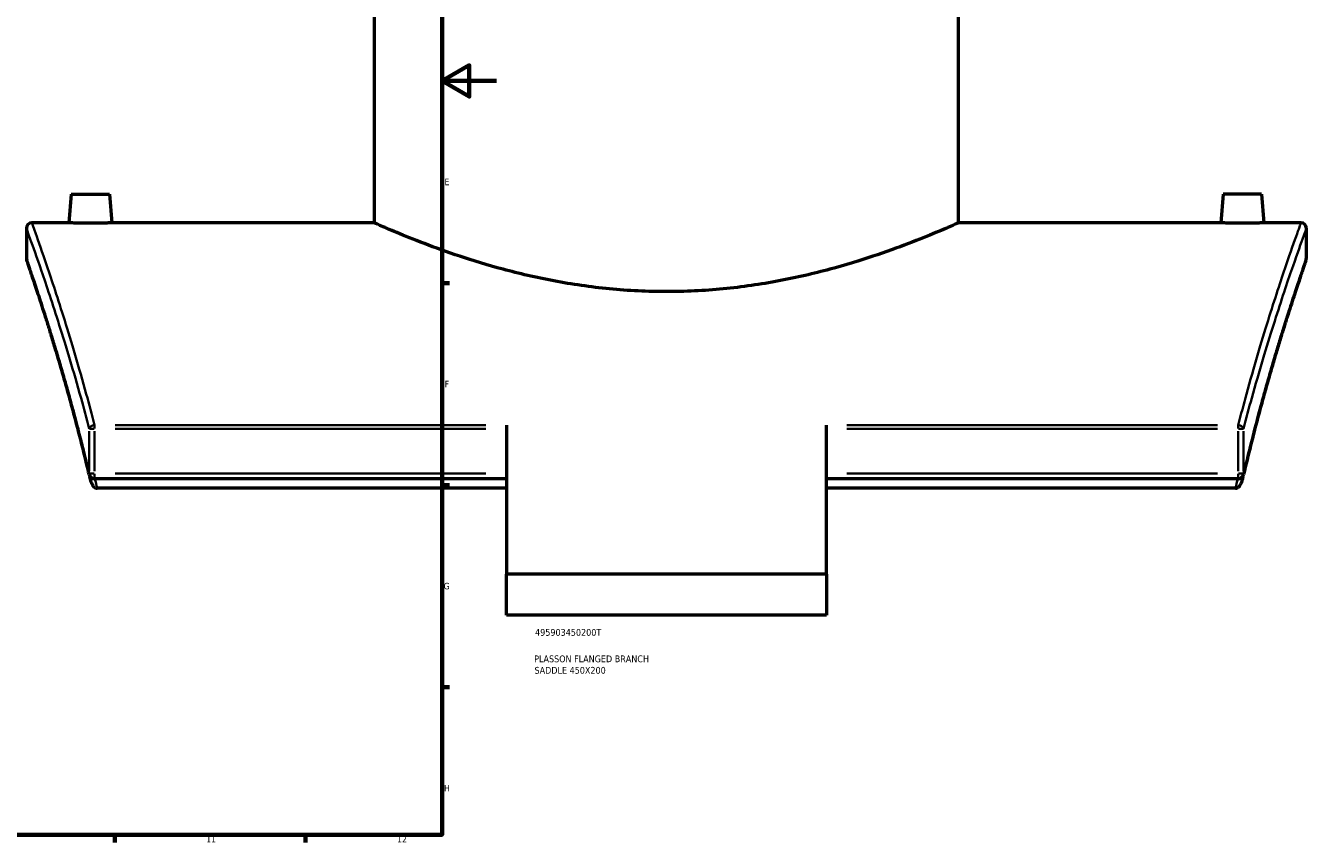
# Model space of a CAD drawing. Header units: millimetres. Extents: x -604 to 1138, y -275 to 910.
# Tile 6 of 11: x 668 to 1138, y 17 to 317. Entities that reach past the tile are written whole.
import ezdxf

# ---------------------------------------------------------------- set-up
doc = ezdxf.new("R2010")
doc.units = ezdxf.units.MM
for name, color, linetype, lineweight in [('Border (ANSI)', 7, 'Continuous', 70), ('Title (ISO)', 7, 'Continuous', 50), ('Visible (ANSI)', 7, 'Continuous', 50), ('Visible Narrow (ANSI)', 7, 'Continuous', 35)]:
    doc.layers.add(name, color=color, linetype=linetype, lineweight=lineweight)
doc.styles.add('Note Text (ANSI)', font='tahoma.ttf')
doc.styles.add('Note Text (ISO)', font='tahoma.ttf')

# ---------------------------------------------------------------- blocks, each defined once
blk = doc.blocks.new('Borders Default Border')
at = {"layer": 'Border (ANSI)'}
for p, q in [((821, 222.75), (823.8, 222.75)), ((821, 148.5), (823.8, 148.5)), ((821, 74.25), (823.8, 74.25)), ((700.83, 20), (700.83, 17.2)), ((770.92, 20), (770.92, 17.2))]:
    blk.add_line(p, q, dxfattribs=at)
at = {"layer": 'Border (ANSI)', "flags": 128}
for points in [[(20, 20), (20, 574), (821, 574), (821, 20), (20, 20)], [(841, 297), (821, 297), (831, 302.77), (831, 291.23), (821, 297)]]:
    blk.add_lwpolyline(points, dxfattribs=at)
at = {"layer": 'Border (ANSI)', "color": 5, "true_color": 0x0000ff, "char_height": 2.4, "attachment_point": 7, "style": 'Note Text (ANSI)'}
for s, insert in [('E', (821.91, 258.68)), ('F', (821.98, 184.43)), ('G', (821.6, 110.13)), ('H', (821.73, 35.93)), ('11', (734.43, 17.2)), ('12', (804.52, 17.2))]:
    blk.add_mtext(s, dxfattribs=dict(at, insert=insert))
blk = doc.blocks.new('Title Blocks ISO')
at = {"layer": 'Title (ISO)', "color": 232, "true_color": 0xca0064, "style": 'Note Text (ISO)'}
for tag, p in [('PART_NUMBER_001', (34.16, 73.13)), ('DESCRIPTION_001', (33.84, 63.4)), ('DESCRIPTION_002', (33.96, 59.18))]:
    blk.add_attdef(tag, p, '', height=2.5, dxfattribs=at)

msp = doc.modelspace()

# ---------------------------------------------------------------- linework, layer by layer
at = {"layer": 'Visible (ANSI)'}
for p, q in [((796.18, 244.85), (796.18, 416.85)), ((1010.58, 244.85), (1010.58, 416.85)), ((684.88, 255.45), (683.95, 244.85)), ((684.88, 255.45), (698.88, 255.45)), ((698.88, 255.45), (699.8, 244.85)), ((1107.88, 255.45), (1106.95, 244.85)), ((1121.88, 255.45), (1107.88, 255.45)), ((1121.88, 255.45), (1122.8, 244.85)), ((683.95, 244.85), (670.38, 244.85)), ((796.18, 244.85), (699.8, 244.85)), ((1106.95, 244.85), (1010.58, 244.85)), ((1136.38, 244.85), (1122.8, 244.85)), ((668.38, 242.85), (668.38, 231.85)), ((1138.38, 231.85), (1138.38, 242.85)), ((844.63, 170.57), (844.63, 115.73)), ((962.13, 115.73), (962.13, 170.57)), ((844.63, 150.81), (693.4, 150.81)), ((1113.35, 150.81), (962.13, 150.81)), ((844.63, 147.31), (694.38, 147.31)), ((1112.37, 147.31), (962.13, 147.31)), ((962.13, 115.73), (844.63, 115.73)), ((844.63, 100.73), (844.63, 115.73)), ((962.13, 115.73), (962.13, 100.73)), ((962.13, 100.73), (844.63, 100.73))]:
    msp.add_line(p, q, dxfattribs=at)
for centre, start, end in [((670.38, 242.85), 90, 180), ((1136.38, 242.85), 0, 90), ((670.38, 231.85), 180, 199.1137), ((1136.38, 231.85), 340.8863, 0), ((693.4, 152.81), 193.1767, 270), ((1113.35, 152.81), 270, 346.8233)]:
    msp.add_arc(centre, 2, start, end, dxfattribs=at)
for points, knots in [([(691.88, 244.72), (690.88, 244.72), (689.82, 244.72), (687.86, 244.75), (686.97, 244.76), (685.56, 244.8), (684.95, 244.82), (684.15, 244.84), (683.95, 244.85), (683.95, 244.85)], [0, 0, 0, 0, 0.299016, 0.299016, 0.598033, 0.598033, 0.896724, 0.896724, 1.195415, 1.195415, 1.195415, 1.195415]), ([(699.8, 244.85), (699.8, 244.85), (699.61, 244.84), (698.8, 244.82), (698.19, 244.8), (696.78, 244.76), (695.89, 244.75), (693.94, 244.72), (692.87, 244.72), (691.88, 244.72)], [3.586244, 3.586244, 3.586244, 3.586244, 3.885049, 3.885049, 4.183853, 4.183853, 4.482756, 4.482756, 4.781659, 4.781659, 4.781659, 4.781659]), ([(903.38, 219.58), (896.53, 219.58), (889.5, 219.91), (875.56, 221.26), (868.67, 222.27), (855.5, 224.75), (849.21, 226.23), (837.6, 229.35), (832.28, 230.99), (822.87, 234.13), (818.44, 235.73), (810.61, 238.73), (807.2, 240.12), (801.7, 242.42), (799.6, 243.33), (796.84, 244.55), (796.18, 244.85), (796.18, 244.85)], [0, 0, 0, 0, 2.052701, 2.052701, 4.105402, 4.105402, 6.158103, 6.158103, 8.210804, 8.210804, 10.260136, 10.260136, 12.309469, 12.309469, 14.358801, 14.358801, 16.408133, 16.408133, 16.408133, 16.408133]), ([(1010.58, 244.85), (1010.58, 244.85), (1009.91, 244.55), (1007.15, 243.33), (1005.06, 242.42), (999.56, 240.12), (996.15, 238.73), (988.31, 235.73), (983.88, 234.13), (974.47, 230.99), (969.15, 229.35), (957.54, 226.23), (951.25, 224.75), (938.08, 222.27), (931.19, 221.26), (917.26, 219.91), (910.22, 219.58), (903.38, 219.58)], [49.2244, 49.2244, 49.2244, 49.2244, 51.273733, 51.273733, 53.323065, 53.323065, 55.372397, 55.372397, 57.42173, 57.42173, 59.474431, 59.474431, 61.527132, 61.527132, 63.579833, 63.579833, 65.632534, 65.632534, 65.632534, 65.632534]), ([(1114.88, 244.72), (1113.88, 244.72), (1112.82, 244.72), (1110.86, 244.75), (1109.97, 244.76), (1108.57, 244.8), (1107.96, 244.82), (1107.15, 244.84), (1106.95, 244.85), (1106.95, 244.85)], [2.39083, 2.39083, 2.39083, 2.39083, 2.689733, 2.689733, 2.988636, 2.988636, 3.28744, 3.28744, 3.586244, 3.586244, 3.586244, 3.586244]), ([(1122.8, 244.85), (1122.8, 244.85), (1122.61, 244.84), (1121.8, 244.82), (1121.19, 244.8), (1119.78, 244.76), (1118.89, 244.75), (1116.94, 244.72), (1115.87, 244.72), (1114.88, 244.72)], [5.977074, 5.977074, 5.977074, 5.977074, 6.275765, 6.275765, 6.574456, 6.574456, 6.873473, 6.873473, 7.172489, 7.172489, 7.172489, 7.172489]), ([(691.46, 152.36), (690.88, 154.8), (690.31, 157.2), (689.16, 161.91), (688.58, 164.21), (687.43, 168.73), (686.85, 170.93), (685.71, 175.25), (685.14, 177.36), (684.02, 181.46), (683.46, 183.46), (682.36, 187.36), (681.81, 189.25), (680.75, 192.92), (680.22, 194.7), (679.19, 198.15), (678.69, 199.81), (677.71, 203.02), (677.23, 204.57), (676.3, 207.54), (675.85, 208.96), (674.99, 211.69), (674.57, 212.99), (673.77, 215.46), (673.39, 216.63), (672.66, 218.84), (672.32, 219.88), (671.67, 221.83), (671.37, 222.74), (670.81, 224.41), (670.54, 225.19), (670.07, 226.59), (669.85, 227.23), (669.46, 228.36), (669.29, 228.85), (668.93, 229.91), (668.76, 230.39), (668.54, 231.03), (668.49, 231.19), (668.49, 231.19)], [6.423782, 6.423782, 6.423782, 6.423782, 7.409007, 7.409007, 8.394232, 8.394232, 9.379457, 9.379457, 10.364681, 10.364681, 11.349906, 11.349906, 12.335131, 12.335131, 13.320356, 13.320356, 14.305581, 14.305581, 15.290805, 15.290805, 16.27603, 16.27603, 17.261255, 17.261255, 18.24648, 18.24648, 19.231704, 19.231704, 20.216929, 20.216929, 21.202154, 21.202154, 22.187379, 22.187379, 23.172604, 23.172604, 24.650441, 24.650441, 26.128278, 26.128278, 26.128278, 26.128278]), ([(1138.27, 231.19), (1138.27, 231.19), (1138.24, 231.12), (1138.14, 230.84), (1138.07, 230.62), (1137.87, 230.06), (1137.75, 229.7), (1137.46, 228.85), (1137.29, 228.36), (1136.9, 227.23), (1136.69, 226.59), (1136.21, 225.19), (1135.95, 224.41), (1135.38, 222.74), (1135.08, 221.83), (1134.43, 219.88), (1134.09, 218.84), (1133.36, 216.63), (1132.98, 215.46), (1132.18, 212.99), (1131.76, 211.69), (1130.9, 208.96), (1130.45, 207.54), (1129.52, 204.57), (1129.04, 203.02), (1128.06, 199.81), (1127.56, 198.15), (1126.53, 194.7), (1126.01, 192.92), (1124.94, 189.25), (1124.4, 187.36), (1123.29, 183.46), (1122.74, 181.46), (1121.61, 177.36), (1121.04, 175.25), (1119.62, 169.86), (1118.75, 166.51), (1117.02, 159.59), (1116.16, 156.02), (1115.3, 152.36)], [24.775201, 24.775201, 24.775201, 24.775201, 25.760426, 25.760426, 26.745651, 26.745651, 27.730876, 27.730876, 28.7161, 28.7161, 29.701325, 29.701325, 30.68655, 30.68655, 31.671775, 31.671775, 32.657, 32.657, 33.642224, 33.642224, 34.627449, 34.627449, 35.612674, 35.612674, 36.597899, 36.597899, 37.583123, 37.583123, 38.568348, 38.568348, 39.553573, 39.553573, 40.538798, 40.538798, 41.524023, 41.524023, 43.00186, 43.00186, 44.479697, 44.479697, 44.479697, 44.479697]), ([(693.4, 147.66), (693.25, 147.77), (693.11, 147.92), (692.77, 148.35), (692.56, 148.72), (692.13, 149.7), (691.93, 150.33), (691.77, 151)], [-0.7278674, -0.7278674, -0.7278674, -0.7278674, -0.6256936, -0.6256936, -0.4297572, -0.4297572, -0.1972045, -0.1972045, -0.1972045, -0.1972045]), ([(1114.98, 151), (1114.83, 150.33), (1114.63, 149.7), (1114.2, 148.72), (1113.98, 148.35), (1113.64, 147.92), (1113.5, 147.77), (1113.35, 147.66)], [-0.2946829, -0.2946829, -0.2946829, -0.2946829, -0.1655439, -0.1655439, -0.0567382, -0.0567382, 0, 0, 0, 0]), ([(693.4, 147.66), (693.49, 147.6), (693.58, 147.54), (693.79, 147.44), (693.91, 147.39), (694.14, 147.33), (694.26, 147.31), (694.38, 147.31)], [0.4067619, 0.4067619, 0.4067619, 0.4067619, 0.4490821, 0.4490821, 0.5003012, 0.5003012, 0.5483578, 0.5483578, 0.5483578, 0.5483578]), ([(1112.37, 147.31), (1112.55, 147.31), (1112.72, 147.35), (1113.05, 147.47), (1113.21, 147.56), (1113.35, 147.66)], [0, 0, 0, 0, 0.0531139, 0.0531139, 0.1054762, 0.1054762, 0.1054762, 0.1054762])]:
    msp.add_open_spline(points, degree=3, knots=knots, dxfattribs=at)
for points in [[(691.46, 152.36), (691.56, 151.91), (691.67, 151.46), (691.77, 151)], [(1114.98, 151), (1115.09, 151.46), (1115.19, 151.91), (1115.3, 152.36)]]:
    msp.add_open_spline(points, degree=3, dxfattribs=at)
at = {"layer": 'Visible Narrow (ANSI)'}
for p, q in [((693.4, 170.51), (693.4, 169.27)), ((837.07, 170.57), (700.96, 170.57)), ((1105.79, 170.57), (969.69, 170.57)), ((1113.35, 169.27), (1113.35, 170.51)), ((691.47, 168.37), (691.47, 153.63)), ((693.27, 169.19), (691.51, 169.19)), ((693.4, 153.63), (693.4, 168.37)), ((700.96, 169.19), (837.07, 169.19)), ((969.69, 169.19), (1105.79, 169.19)), ((1113.35, 168.37), (1113.35, 153.63)), ((1115.24, 169.19), (1113.48, 169.19)), ((1115.28, 153.63), (1115.28, 168.37)), ((691.51, 152.81), (693.27, 152.81)), ((693.4, 150.82), (693.4, 152.65)), ((837.07, 152.81), (700.96, 152.81)), ((1105.79, 152.81), (969.69, 152.81)), ((1113.35, 150.82), (1113.35, 152.65)), ((1113.48, 152.81), (1115.24, 152.81))]:
    msp.add_line(p, q, dxfattribs=at)
for centre, major_axis, ratio, start_param, end_param in [((693.4, 169.19), (-1.94, -0.5), 0.678614, 4.606702, 5.848284), ((1113.35, 169.19), (1.94, -0.5), 0.678614, 0.434902, 1.676484), ((693.4, 152.81), (-1.95, -0.46), 0.641787, 5.950884, 6.265696), ((1113.35, 152.81), (1.95, -0.46), 0.641787, 0.01749, 0.332301)]:
    msp.add_ellipse(centre, major_axis=major_axis, ratio=ratio, start_param=start_param, end_param=end_param, dxfattribs=at)
for points, knots in [([(693.4, 170.57), (692.4, 174.48), (691.39, 178.25), (687.62, 192.01), (684.91, 201.09), (679.97, 216.9), (677.75, 223.62), (674.15, 234.21), (672.75, 238.18), (670.86, 243.5), (670.38, 244.85), (670.38, 244.85)], [-43.871772, -43.871772, -43.871772, -43.871772, -42.237487, -42.237487, -37.705707, -37.705707, -33.173922, -33.173922, -28.816426, -28.816426, -24.458926, -24.458926, -24.458926, -24.458926]), ([(1136.38, 244.85), (1136.38, 244.85), (1136.38, 244.85), (1136.38, 244.85), (1136.38, 244.85), (1135.89, 243.5), (1134, 238.18), (1132.6, 234.21), (1129, 223.62), (1126.78, 216.9), (1121.84, 201.09), (1119.14, 192.01), (1115.36, 178.25), (1114.36, 174.47), (1113.35, 170.57)], [-26.350715, -26.350715, -26.350715, -26.350715, -26.350681, -26.350681, -26.350681, -21.993103, -21.993103, -17.63553, -17.63553, -13.103514, -13.103514, -8.571504, -8.571504, -6.937869, -6.937869, -6.937869, -6.937869]), ([(668.38, 242.85), (668.38, 242.85), (668.87, 241.51), (670.76, 236.24), (672.16, 232.3), (675.77, 221.79), (678, 215.13), (682.95, 199.46), (685.67, 190.45), (689.45, 176.81), (690.46, 173.06), (691.47, 169.19)], [24.458926, 24.458926, 24.458926, 24.458926, 28.816426, 28.816426, 33.173922, 33.173922, 37.705707, 37.705707, 42.237487, 42.237487, 43.871772, 43.871772, 43.871772, 43.871772]), ([(1115.28, 169.19), (1116.29, 173.06), (1117.3, 176.81), (1121.08, 190.45), (1123.8, 199.45), (1128.75, 215.13), (1130.98, 221.79), (1134.59, 232.3), (1135.99, 236.24), (1137.89, 241.51), (1138.38, 242.85), (1138.38, 242.85), (1138.38, 242.85), (1138.38, 242.85), (1138.38, 242.85)], [6.937869, 6.937869, 6.937869, 6.937869, 8.571504, 8.571504, 13.103514, 13.103514, 17.63553, 17.63553, 21.993103, 21.993103, 26.350681, 26.350681, 26.350681, 26.350715, 26.350715, 26.350715, 26.350715]), ([(691.47, 152.81), (689.9, 159.49), (688.31, 165.83), (684.21, 181.43), (681.73, 190.09), (677.21, 205.16), (675.17, 211.56), (671.86, 221.68), (670.57, 225.48), (668.83, 230.56), (668.38, 231.85), (668.38, 231.85)], [6.423782, 6.423782, 6.423782, 6.423782, 9.107425, 9.107425, 13.43987, 13.43987, 17.77232, 17.77232, 21.950297, 21.950297, 26.128278, 26.128278, 26.128278, 26.128278]), ([(1138.38, 231.85), (1138.38, 231.85), (1138.38, 231.85), (1138.38, 231.85), (1138.38, 231.85), (1137.93, 230.56), (1136.18, 225.47), (1134.89, 221.68), (1131.59, 211.56), (1129.54, 205.15), (1125.02, 190.09), (1122.54, 181.43), (1118.44, 165.83), (1116.85, 159.49), (1115.28, 152.81)], [24.775201, 24.775201, 24.775201, 24.775201, 24.77525, 24.77525, 24.77525, 28.9533, 28.9533, 33.131345, 33.131345, 37.463996, 37.463996, 41.796641, 41.796641, 44.479697, 44.479697, 44.479697, 44.479697])]:
    msp.add_open_spline(points, degree=3, knots=knots, dxfattribs=at)
for points in [[(694.38, 147.31), (694.11, 148.49), (693.84, 149.66), (693.57, 150.81)], [(1113.19, 150.81), (1112.91, 149.66), (1112.64, 148.49), (1112.37, 147.31)]]:
    msp.add_open_spline(points, degree=3, dxfattribs=at)

# ---------------------------------------------------------------- block references
msp.add_blockref('Borders Default Border', (0, 0))
msp.add_blockref('Title Blocks ISO', (821, 20)).add_auto_attribs({'PART_NUMBER_001': '495903450200T', 'DESCRIPTION_001': 'PLASSON FLANGED BRANCH', 'DESCRIPTION_002': 'SADDLE 450X200'})

doc.saveas('drawing.dxf')
